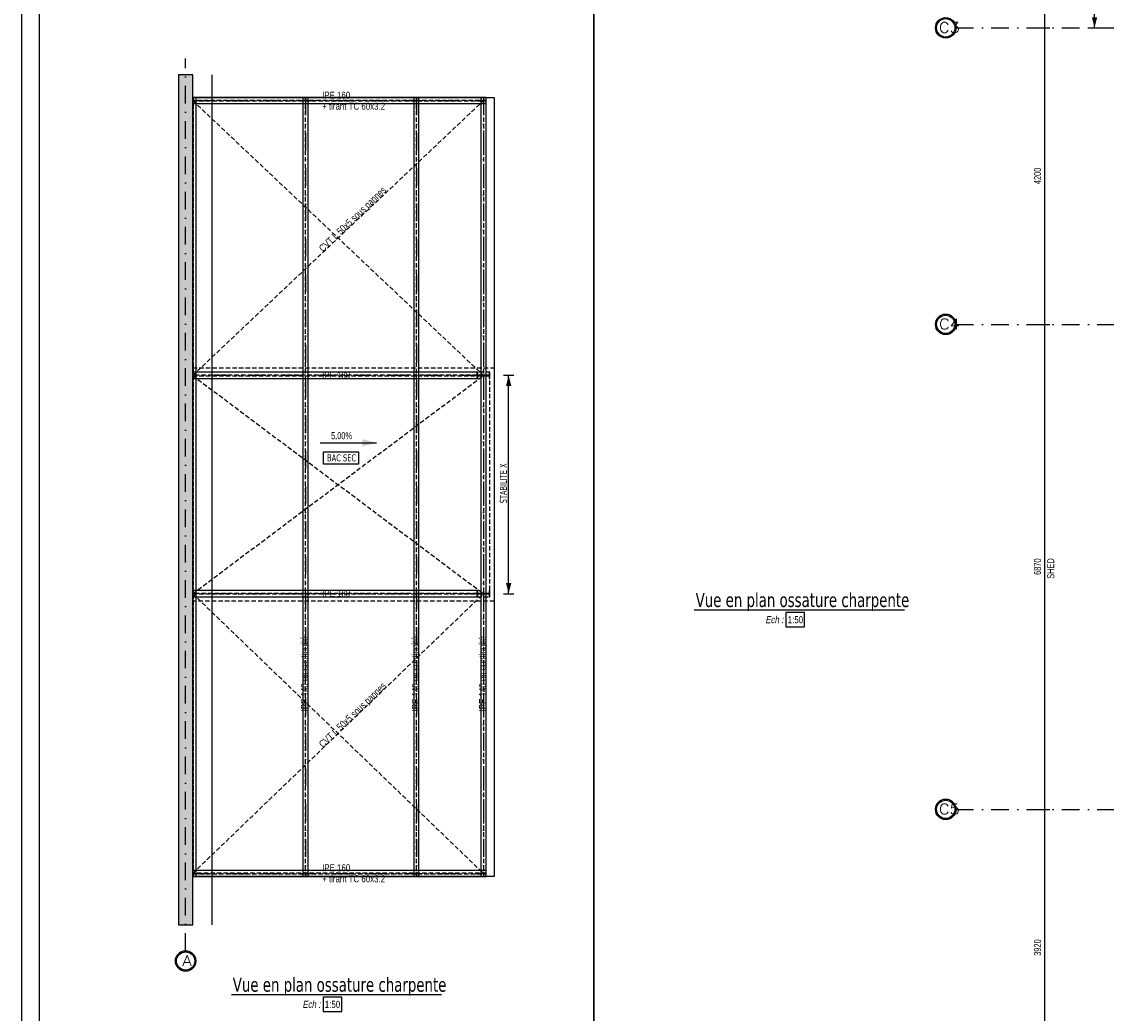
# Model space of a CAD drawing. Extents: x 293186 to 369035, y -341273 to -122059.
# Tile 55 of 64: x 309896 to 325260, y -156060 to -142014. Entities that reach past the tile are written whole.
import ezdxf

# ---------------------------------------------------------------- set-up
doc = ezdxf.new("R2010")
doc.units = 0
doc.header["$LTSCALE"] = 50
for name, pattern in [('CADWORK_21', [0]), ('DASHDOT', [10, 5, -2.5, 0, -2.5]), ('HIDDEN', [1.875, 1.25, -0.625])]:
    doc.linetypes.add(name, pattern=pattern)
doc.layers.get('0').update_dxf_attribs({"color": 1, "linetype": 'CONTINUOUS'})
doc.layers.add('ECHELLE_1_50', color=7, linetype='CONTINUOUS')
doc.styles.add('ARIAL', font='txt')
doc.styles.add('CADWORK5', font='ROMAND', dxfattribs={"width": 0.8})
doc.styles.add('TAHOMA', font='txt')

# ---------------------------------------------------------------- blocks, each defined once
blk = doc.blocks.new('CDWK_EXTR_3')
at = {"color": 0}
blk.add_line((0, 1), (0, -1), dxfattribs=at)
blk.add_solid([(0, 0), (2, 0.5), (2, -0.5)], dxfattribs=at)
blk = doc.blocks.new('CDWK_EXTR_2')
at = {"color": 0}
blk.add_solid([(0, 0), (2, 0.5), (2, -0.5)], dxfattribs=at)
blk = doc.blocks.new('*D245')
at = {"layer": 'ECHELLE_1_50'}
h = blk.add_hatch(color=150, dxfattribs=at)
edge = h.paths.add_edge_path()
edge.add_arc((324385, -137801), 6.25, 0, 360)
h = blk.add_hatch(color=150, dxfattribs=at)
edge = h.paths.add_edge_path()
edge.add_arc((324385, -142101), 6.25, 0, 360)
at = {"layer": 'ECHELLE_1_50', "color": 150}
for p, q in [((324360, -137801), (324460, -137801)), ((324385, -137776), (324385, -142126)), ((324360, -142101), (324460, -142101))]:
    blk.add_line(p, q, dxfattribs=at)
at = {"layer": 'ECHELLE_1_50', "color": 26, "style": 'ARIAL', "width": 0.75}
blk.add_text('4300', height=100, rotation=90, dxfattribs=at).set_placement((324335, -140065))
blk = doc.blocks.new('*D246')
at = {"layer": 'ECHELLE_1_50'}
h = blk.add_hatch(color=150, dxfattribs=at)
edge = h.paths.add_edge_path()
edge.add_arc((324385, -142101), 6.25, 0, 360)
h = blk.add_hatch(color=150, dxfattribs=at)
edge = h.paths.add_edge_path()
edge.add_arc((324385, -146301), 6.25, 0, 360)
at = {"layer": 'ECHELLE_1_50', "color": 150}
for p, q in [((324360, -142101), (324460, -142101)), ((324385, -142076), (324385, -146326)), ((324360, -146301), (324460, -146301))]:
    blk.add_line(p, q, dxfattribs=at)
at = {"layer": 'ECHELLE_1_50', "color": 26, "style": 'ARIAL', "width": 0.75}
blk.add_text('4200', height=100, rotation=90, dxfattribs=at).set_placement((324335, -144315))
blk = doc.blocks.new('*D247')
at = {"layer": 'ECHELLE_1_50'}
h = blk.add_hatch(color=150, dxfattribs=at)
edge = h.paths.add_edge_path()
edge.add_arc((324385, -146301), 6.25, 0, 360)
h = blk.add_hatch(color=150, dxfattribs=at)
edge = h.paths.add_edge_path()
edge.add_arc((324385, -153171), 6.25, 0, 360)
at = {"layer": 'ECHELLE_1_50', "color": 150}
for p, q in [((324360, -146301), (324460, -146301)), ((324385, -146276), (324385, -153196)), ((324360, -153171), (324460, -153171))]:
    blk.add_line(p, q, dxfattribs=at)
at = {"layer": 'ECHELLE_1_50', "color": 26, "style": 'ARIAL', "width": 0.75}
blk.add_text('6870', height=100, rotation=90, dxfattribs=at).set_placement((324335, -149850))
blk = doc.blocks.new('*D248')
at = {"layer": 'ECHELLE_1_50'}
h = blk.add_hatch(color=150, dxfattribs=at)
edge = h.paths.add_edge_path()
edge.add_arc((324385, -153171), 6.25, 0, 360)
h = blk.add_hatch(color=150, dxfattribs=at)
edge = h.paths.add_edge_path()
edge.add_arc((324385, -157091), 6.25, 0, 360)
at = {"layer": 'ECHELLE_1_50', "color": 150}
for p, q in [((324360, -153171), (324460, -153171)), ((324385, -153146), (324385, -157116)), ((324360, -157091), (324460, -157091))]:
    blk.add_line(p, q, dxfattribs=at)
at = {"layer": 'ECHELLE_1_50', "color": 26, "style": 'ARIAL', "width": 0.75}
blk.add_text('3920', height=100, rotation=90, dxfattribs=at).set_placement((324335, -155245))

msp = doc.modelspace()

# ---------------------------------------------------------------- hatches: boundary and pattern name
at = {"layer": 'ECHELLE_1_50', "linetype": 'CONTINUOUS'}
h = msp.add_hatch(dxfattribs=at)
h.set_pattern_fill('DOTS1', color=212, scale=23.622048, style=0, pattern_type=2)
h.set_pattern_definition([(0, (0, 0), (150, 17.675), [0, -17.675])])
h.paths.add_polyline_path([(312118, -142766), (312118, -154805), (312318, -154805), (312318, -142766)])

# ---------------------------------------------------------------- linework, layer by layer
at = {"layer": 'ECHELLE_1_50', "color": 150}
msp.add_line((325093, -142101), (325093, -133621), dxfattribs=at)
at = {"layer": 'ECHELLE_1_50', "color": 158, "linetype": 'DASHDOT'}
for p, q in [((323130, -142101), (342662, -142101)), ((312218, -155174), (312218, -142533)), ((323130, -146301), (342662, -146301)), ((323130, -153171), (342662, -153171))]:
    msp.add_line(p, q, dxfattribs=at)
at = {"layer": 'ECHELLE_1_50', "color": 32}
msp.add_line((312588, -142766), (312588, -154805), dxfattribs=at)
at = {"layer": 'ECHELLE_1_50', "color": 5, "linetype": 'HIDDEN'}
for p, q in [((316475, -143129), (312318, -143129)), ((312318, -143134), (316475, -143134)), ((312324, -143090), (312324, -154120)), ((313913, -143090), (313913, -154120)), ((313918, -154120), (313918, -143090)), ((315484, -143090), (315484, -154120)), ((315489, -154120), (315489, -143090)), ((316436, -143090), (316436, -154120)), ((316441, -154120), (316441, -143090)), ((316348, -147022), (312318, -147022)), ((312318, -147028), (316348, -147028)), ((316348, -150113), (312318, -150113)), ((312318, -150119), (316348, -150119)), ((316475, -154077), (312318, -154077)), ((312318, -154082), (316475, -154082))]:
    msp.add_line(p, q, dxfattribs=at)
at = {"layer": 'ECHELLE_1_50', "color": 5, "linetype": 'DASHDOT'}
for p, q in [((312318, -143131), (316475, -143131)), ((313915, -143090), (313915, -154120)), ((315487, -143090), (315487, -154120)), ((316438, -143090), (316438, -154120)), ((316348, -147025), (312318, -147025)), ((316348, -150116), (312318, -150116)), ((312318, -154079), (316475, -154079))]:
    msp.add_line(p, q, dxfattribs=at)
at = {"layer": 'ECHELLE_1_50', "color": 1, "linetype": 'HIDDEN'}
for p, q in [((312318, -143131), (316438, -147025)), ((312318, -147025), (316438, -143131)), ((312318, -147025), (316438, -150116)), ((312318, -150116), (316438, -147025)), ((312318, -154079), (316438, -150116)), ((312318, -150116), (316438, -154079))]:
    msp.add_line(p, q, dxfattribs=at)
at = {"layer": 'ECHELLE_1_50', "color": 1}
msp.add_line((316794, -150116), (316794, -147025), dxfattribs=at)
at = {"layer": 'ECHELLE_1_50', "color": 150, "linetype": 'CONTINUOUS'}
msp.add_line((314123, -147978), (314923, -147978), dxfattribs=at)
at = {"layer": 'ECHELLE_1_50', "color": 96, "linetype": 'CONTINUOUS'}
for p, q in [((319423, -150345), (322400, -150345)), ((312866, -155794), (315843, -155794))]:
    msp.add_line(p, q, dxfattribs=at)
at = {"layer": 'ECHELLE_1_50', "color": 7, "linetype": 'CONTINUOUS'}
for p, q in [((320986, -150384), (320722, -150384)), ((320722, -150384), (320722, -150584)), ((320986, -150584), (320986, -150384)), ((320722, -150584), (320986, -150584)), ((314429, -155833), (314165, -155833)), ((314165, -155833), (314165, -156033)), ((314429, -156033), (314429, -155833)), ((314165, -156033), (314429, -156033))]:
    msp.add_line(p, q, dxfattribs=at)
at = {"layer": 'ECHELLE_1_50', "color": 32, "linetype": 'CONTINUOUS'}
for points in [[(351846, -122122), (351846, -203225), (309896, -203225), (309896, -122122), (351846, -122122)], [(351596, -122372), (351596, -202975), (310146, -202975), (310146, -122372), (351596, -122372)]]:
    msp.add_lwpolyline(points, dxfattribs=at)
at = {"layer": 'ECHELLE_1_50', "color": 7, "linetype": 'CADWORK_21', "elevation": 2540}
for points in [[(317999, -166583), (317999, -131299), (310146, -131299)], [(317999, -131299), (317999, -166583), (310146, -166583)]]:
    msp.add_lwpolyline(points, dxfattribs=at)
at = {"layer": 'ECHELLE_1_50', "color": 11, "linetype": 'CONTINUOUS'}
msp.add_lwpolyline([(312318, -143090), (316588, -143090), (316588, -154120), (312318, -154120)], close=True, dxfattribs=at)
at = {"layer": 'ECHELLE_1_50', "color": 5, "linetype": 'CONTINUOUS'}
for points in [[(312318, -143090), (312318, -154120), (312368, -154120), (312368, -143090), (312318, -143090)], [(312318, -143172), (316475, -143172), (316475, -143090), (312318, -143090), (312318, -143172)], [(313879, -143090), (313879, -154120), (313952, -154120), (313952, -143090), (313879, -143090)], [(315450, -143090), (315450, -154120), (315523, -154120), (315523, -143090), (315450, -143090)], [(316402, -143090), (316402, -154120), (316475, -154120), (316475, -143090), (316402, -143090)], [(316348, -146979), (312318, -146979), (312318, -147070), (316348, -147070), (316348, -146979)], [(316348, -150070), (312318, -150070), (312318, -150161), (316348, -150161), (316348, -150070)], [(312318, -154120), (316475, -154120), (316475, -154038), (312318, -154038), (312318, -154120)]]:
    msp.add_lwpolyline(points, dxfattribs=at)
at = {"layer": 'ECHELLE_1_50', "color": 32, "linetype": 'HIDDEN'}
msp.add_lwpolyline([(316588, -146919), (316588, -150221), (312318, -150221), (312318, -150161), (316528, -150161), (316528, -146979), (312318, -146979), (312318, -146919)], close=True, dxfattribs=at)
at = {"layer": 'ECHELLE_1_50', "color": 5, "linetype": 'CONTINUOUS'}
for points in [[(316348, -146979), (316348, -147070), (316356, -147070), (316356, -147037, -0.414214), (316365, -147028)], [(316365, -147028), (316511, -147028, -0.414214), (316520, -147037), (316520, -147070), (316528, -147070), (316528, -147050), (316528, -147000), (316528, -146979), (316520, -146979), (316520, -147013, -0.414214), (316511, -147022), (316365, -147022, -0.414214), (316356, -147013), (316356, -146979), (316348, -146979)], [(316348, -150070), (316348, -150161), (316356, -150161), (316356, -150128, -0.414214), (316365, -150119)], [(316365, -150119), (316511, -150119, -0.414214), (316520, -150128), (316520, -150161), (316528, -150161), (316528, -150141), (316528, -150091), (316528, -150070), (316520, -150070), (316520, -150104, -0.414214), (316511, -150113), (316365, -150113, -0.414214), (316356, -150104), (316356, -150070), (316348, -150070)]]:
    msp.add_lwpolyline(points, format="xyb", dxfattribs=at)
at = {"layer": 'ECHELLE_1_50', "color": 32, "linetype": 'CONTINUOUS'}
msp.add_lwpolyline([(314169, -148105), (314666, -148105), (314666, -148283), (314169, -148283)], close=True, dxfattribs=at)
at = {"layer": 'ECHELLE_1_50', "color": 158, "linetype": 'CONTINUOUS'}
for centre, radius in [((322985, -142101), 145), ((322985, -142101), 130), ((322985, -146301), 145), ((322985, -146301), 130), ((322985, -153171), 145), ((322985, -153171), 130), ((312218, -155319), 145), ((312218, -155319), 130)]:
    msp.add_circle(centre, radius, dxfattribs=at)
at = {"layer": 'ECHELLE_1_50', "color": 7, "linetype": 'CONTINUOUS'}
msp.add_3dface([(312118, -142766, 2540), (312118, -154805, 2540), (312318, -154805, 2540), (312318, -142766, 2540)], dxfattribs=at)

# ---------------------------------------------------------------- block references
at = {"layer": 'ECHELLE_1_50', "color": 0}
for name in ['*D245', '*D246', '*D247', '*D248']:
    msp.add_blockref(name, (0, 0), dxfattribs=at)
at = {"layer": 'ECHELLE_1_50', "color": 150, "xscale": 75, "yscale": 75, "zscale": 75, "rotation": 90}
msp.add_blockref('CDWK_EXTR_3', (325093, -142101), dxfattribs=at)
at = {"layer": 'ECHELLE_1_50', "color": 1, "xscale": 75, "yscale": 75, "zscale": 75}
for p, rotation in [((316794, -147025), 270), ((316794, -150116), 90)]:
    msp.add_blockref('CDWK_EXTR_3', p, dxfattribs=dict(at, rotation=rotation))
at = {"layer": 'ECHELLE_1_50', "color": 150, "linetype": 'CONTINUOUS', "xscale": 100, "yscale": 100, "zscale": 100, "rotation": 180}
msp.add_blockref('CDWK_EXTR_2', (314923, -147978), dxfattribs=at)

# ---------------------------------------------------------------- texts
at = {"layer": 'ECHELLE_1_50', "color": 96}
for s, height, style, width, p in [('C3', 150, 'CADWORK5', 1.125, (322889, -142171)), ('C4', 150, 'CADWORK5', 1.125, (322890, -146371)), ('Vue en plan ossature charpente', 200, 'TAHOMA', 0.8, (319443, -150305)), ('C5', 150, 'CADWORK5', 1.125, (322888, -153241)), ('A', 150, 'CADWORK5', 1.125, (312173, -155388)), ('Vue en plan ossature charpente', 200, 'TAHOMA', 0.8, (312886, -155754))]:
    msp.add_text(s, height=height, dxfattribs=dict(at, style=style, width=width)).set_placement(p)
at = {"layer": 'ECHELLE_1_50', "color": 7, "style": 'ARIAL', "width": 0.8}
for s, p in [('IPE 160', (314152, -143106)), ('+ tirant TC 60x3.2', (314152, -143261)), ('IPE 180', (314152, -147070)), ('IPE 180', (314152, -150161)), ('1:50', (320747, -150534)), ('IPE 160', (314152, -154049)), ('+ tirant TC 60x3.2', (314152, -154204)), ('1:50', (314190, -155983))]:
    msp.add_text(s, height=100, dxfattribs=at).set_placement(p)
for s, rotation, p in [('CVT L 50x5 sous pannes', 43.8909, (314164, -145281)), ('IPE 140 en continuité', 90, (313952, -151783)), ('IPE 140 en continuité', 90, (315523, -151783)), ('IPE 140 en continuité', 90, (316475, -151783)), ('CVT L 50x5 sous pannes', 43.8909, (314164, -152304))]:
    msp.add_text(s, height=100, rotation=rotation, dxfattribs=at).set_placement(p)
at = {"layer": 'ECHELLE_1_50', "color": 26, "style": 'ARIAL', "width": 0.75}
msp.add_text('5.00%', height=100, dxfattribs=at).set_placement((314278, -147928))
at = {"layer": 'ECHELLE_1_50', "color": 32, "style": 'TAHOMA', "width": 0.8}
msp.add_text('BAC SEC', height=100, dxfattribs=at).set_placement((314222, -148242))
at = {"layer": 'ECHELLE_1_50', "color": 1, "style": 'TAHOMA', "width": 0.8}
msp.add_text('STABILITE X', height=100, rotation=90, dxfattribs=at).set_placement((316769, -148837))
at = {"layer": 'ECHELLE_1_50', "color": 26, "style": 'ARIAL', "width": 0.75}
msp.add_text('SHED', height=100, rotation=90, dxfattribs=at).set_placement((324522, -149905))
at = {"layer": 'ECHELLE_1_50', "color": 7, "style": 'ARIAL', "oblique": 10, "width": 0.8}
for p in [(320431, -150534), (313874, -155983)]:
    msp.add_text('Ech :', height=100, dxfattribs=at).set_placement(p)

doc.saveas('drawing.dxf')
